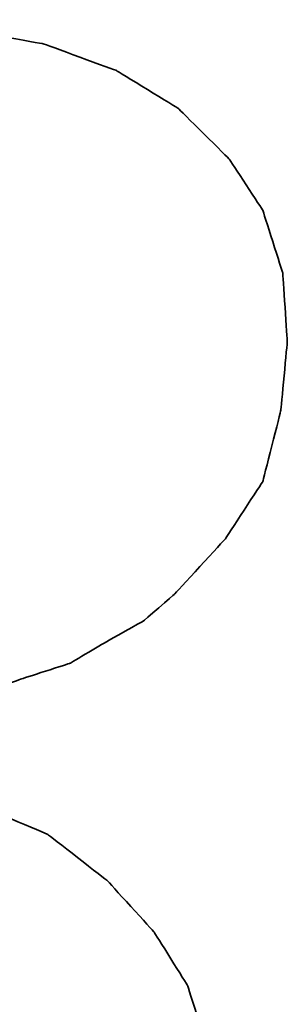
# Model space of a CAD drawing. Header units: millimetres. Extents: x 340 to 654, y 334 to 449.
# Tile 34 of 53: x 562.82 to 563.612, y 370.603 to 373.515. Entities that reach past the tile are written whole.
import ezdxf

# ---------------------------------------------------------------- set-up
doc = ezdxf.new("R2010")
doc.units = ezdxf.units.MM
doc.layers.add('DIM', color=4, linetype='Continuous')
doc.layers.add('layer 1', color=7, linetype='Continuous')

# ---------------------------------------------------------------- blocks, each defined once
blk = doc.blocks.new('TBI MOTION logo(完整正式版)')
at = {"layer": 'layer 1', "color": 22, "lineweight": 35}
blk.add_open_spline([(-64.65375, -6.863749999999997), (-64.65375, -6.863749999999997), (-64.84375, -7.296249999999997), (-64.84375, -7.296249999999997), (-64.84375, -7.296249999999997), (-64.84375, -7.296249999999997), (-64.86875, -7.34375), (-64.86875, -7.34375), (-64.86875, -7.34375), (-64.86875, -7.34375), (-64.86875, -7.36875), (-64.86875, -7.36875), (-64.86875, -7.36875), (-64.86875, -7.36875), (-65.15375, -7.653749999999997), (-65.15375, -7.653749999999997), (-65.15375, -7.653749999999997), (-65.15375, -7.653749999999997), (-65.17875, -7.653749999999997), (-65.17875, -7.653749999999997), (-65.17875, -7.653749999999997), (-65.17875, -7.653749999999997), (-65.20375, -7.678749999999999), (-65.20375, -7.678749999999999), (-65.20375, -7.678749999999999), (-65.20375, -7.678749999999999), (-65.58875, -7.871249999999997), (-65.58875, -7.871249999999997), (-65.58875, -7.871249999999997), (-65.58875, -7.871249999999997), (-65.63375, -7.871249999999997), (-65.63375, -7.871249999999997), (-65.63375, -7.871249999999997), (-65.63375, -7.871249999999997), (-65.65875, -7.893749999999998), (-65.65875, -7.893749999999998), (-65.65875, -7.893749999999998), (-65.65875, -7.893749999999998), (-66.09375, -7.943749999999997), (-66.09375, -7.943749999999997), (-66.09375, -7.943749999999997), (-66.09375, -7.943749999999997), (-66.11375, -7.943749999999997), (-66.11375, -7.943749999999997), (-66.11375, -7.943749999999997), (-66.11375, -7.943749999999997), (-66.16375, -7.943749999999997), (-66.16375, -7.943749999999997), (-66.16375, -7.943749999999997), (-66.16375, -7.943749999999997), (-66.30875, -7.943749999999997), (-66.30875, -7.943749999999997), (-66.30875, -7.943749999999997), (-66.30875, -7.943749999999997), (-66.69375, -7.943749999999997), (-66.69375, -7.943749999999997), (-66.69375, -7.943749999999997), (-66.69375, -7.943749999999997), (-67.07375, -7.943749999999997), (-67.07375, -7.943749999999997), (-67.07375, -7.943749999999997), (-67.07375, -7.943749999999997), (-67.12375, -7.943749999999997), (-67.12375, -7.943749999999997), (-67.12375, -7.943749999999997), (-67.12375, -7.943749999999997), (-67.12375, -7.966249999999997), (-67.12375, -7.966249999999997), (-67.12375, -7.966249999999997), (-67.12375, -7.966249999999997), (-67.14875, -7.991249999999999), (-67.14875, -7.991249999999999), (-67.14875, -7.991249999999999), (-67.14875, -7.991249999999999), (-67.24375, -8.34875), (-67.24375, -8.34875), (-67.24375, -8.34875), (-67.24375, -8.34875), (-67.31374999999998, -8.68625), (-67.31374999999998, -8.68625), (-67.31374999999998, -8.68625), (-67.31374999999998, -8.68625), (-67.26874999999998, -8.68625), (-67.26874999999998, -8.68625), (-67.26874999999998, -8.68625), (-67.26874999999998, -8.68625), (-67.07375, -8.68625), (-67.07375, -8.68625), (-67.07375, -8.68625), (-67.07375, -8.68625), (-66.54875, -8.68625), (-66.54875, -8.68625), (-66.54875, -8.68625), (-66.54875, -8.68625), (-65.82625, -8.68625), (-65.82625, -8.68625), (-65.82625, -8.68625), (-65.82625, -8.68625), (-65.01375, -8.68625), (-65.01375, -8.68625), (-65.01375, -8.68625), (-65.01375, -8.68625), (-64.05375, -8.68625), (-64.05375, -8.68625), (-64.05375, -8.68625), (-64.05375, -8.68625), (-62.08375, -8.68625), (-62.08375, -8.68625), (-62.08375, -8.68625), (-62.08375, -8.68625), (-60.06875, -8.68625), (-60.06875, -8.68625), (-60.06875, -8.68625), (-60.06875, -8.68625), (-59.10875, -8.68625), (-59.10875, -8.68625), (-59.10875, -8.68625), (-59.10875, -8.68625), (-58.29375, -8.68625), (-58.29375, -8.68625), (-58.29375, -8.68625), (-58.29375, -8.68625), (-57.57374999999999, -8.68625), (-57.57374999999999, -8.68625), (-57.57374999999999, -8.68625), (-57.57374999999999, -8.68625), (-57.04875, -8.68625), (-57.04875, -8.68625), (-57.04875, -8.68625), (-57.04875, -8.68625), (-56.85375, -8.68625), (-56.85375, -8.68625), (-56.85375, -8.68625), (-56.85375, -8.68625), (-56.70875, -8.68625), (-56.70875, -8.68625), (-56.70875, -8.68625), (-56.70875, -8.68625), (-56.61375, -8.68625), (-56.61375, -8.68625), (-56.61375, -8.68625), (-56.61375, -8.68625), (-56.56875, -8.68625), (-56.56875, -8.68625), (-56.56875, -8.68625), (-56.56875, -8.68625), (-55.65375, -8.638749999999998), (-55.65375, -8.638749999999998), (-55.65375, -8.638749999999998), (-55.65375, -8.638749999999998), (-54.76874999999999, -8.51875), (-54.76874999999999, -8.51875), (-54.76874999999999, -8.51875), (-54.76874999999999, -8.51875), (-53.90375, -8.30375), (-53.90375, -8.30375), (-53.90375, -8.30375), (-53.90375, -8.30375), (-53.08875, -8.03875), (-53.08875, -8.03875), (-53.08875, -8.03875), (-53.08875, -8.03875), (-52.34375, -7.653749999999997), (-52.34375, -7.653749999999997), (-52.34375, -7.653749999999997), (-52.34375, -7.653749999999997), (-51.69875, -7.296249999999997), (-51.69875, -7.296249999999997), (-51.69875, -7.296249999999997), (-51.69875, -7.296249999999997), (-51.21875, -6.911249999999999), (-51.21875, -6.911249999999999), (-51.21875, -6.911249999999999), (-51.21875, -6.911249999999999), (-50.83375, -6.50375), (-50.83375, -6.50375), (-50.83375, -6.50375), (-50.83375, -6.50375), (-50.44875, -5.94875), (-50.44875, -5.94875), (-50.44875, -5.94875), (-50.44875, -5.94875), (-50.13875, -5.303749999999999), (-50.13875, -5.303749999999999), (-50.13875, -5.303749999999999), (-50.13875, -5.303749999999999), (-49.99375, -4.653749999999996), (-49.99375, -4.653749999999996), (-49.99375, -4.653749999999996), (-49.99375, -4.653749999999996), (-49.92375, -3.98375), (-49.92375, -3.98375), (-49.92375, -3.98375), (-49.92375, -3.98375), (-49.99375, -3.19374), (-49.99375, -3.19374), (-49.99375, -3.19374), (-49.99375, -3.19374), (-50.23374, -2.44874), (-50.23374, -2.44874), (-50.23374, -2.44874), (-50.23374, -2.44874), (-50.59375, -1.87374), (-50.59375, -1.87374), (-50.59375, -1.87374), (-50.59375, -1.87374), (-51.09875, -1.31874), (-51.09875, -1.31874), (-51.09875, -1.31874), (-51.09875, -1.31874), (-51.74375, -0.81875), (-51.74375, -0.81875), (-51.74375, -0.81875), (-51.74375, -0.81875), (-52.53875, -0.48125), (-52.53875, -0.48125), (-52.53875, -0.48125), (-52.53875, -0.48125), (-53.47375, -0.21875), (-53.47375, -0.21875), (-53.47375, -0.21875), (-53.47375, -0.21875), (-54.52875, -0.04874), (-54.52875, -0.04874), (-54.52875, -0.04874), (-54.52875, -0.04874), (-55.65375, 0.12125), (-55.65375, 0.12125), (-55.65375, 0.12125), (-55.65375, 0.12125), (-54.50375, 0.28624), (-54.50375, 0.28624), (-54.50375, 0.28624), (-54.50375, 0.28624), (-53.83375, 0.38124), (-53.83375, 0.38124), (-53.83375, 0.38124), (-53.83375, 0.38124), (-53.18375, 0.50125), (-53.18375, 0.50125), (-53.18375, 0.50125), (-53.18375, 0.50125), (-52.55875, 0.6687400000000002), (-52.55875, 0.6687400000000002), (-52.55875, 0.6687400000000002), (-52.55875, 0.6687400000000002), (-52.03375, 0.86124), (-52.03375, 0.86124), (-52.03375, 0.86124), (-52.03375, 0.86124), (-51.50374, 1.031239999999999), (-51.50374, 1.031239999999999), (-51.50374, 1.031239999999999), (-51.50374, 1.031239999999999), (-51.09875, 1.271249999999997), (-51.09875, 1.271249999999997), (-51.09875, 1.271249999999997), (-51.09875, 1.271249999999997), (-50.71374999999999, 1.48624), (-50.71374999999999, 1.48624), (-50.71374999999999, 1.48624), (-50.71374999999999, 1.48624), (-50.37625, 1.77625), (-50.37625, 1.77625), (-50.37625, 1.77625), (-50.37625, 1.77625), (-49.82375, 2.37625), (-49.82375, 2.37625), (-49.82375, 2.37625), (-49.82375, 2.37625), (-49.41875, 2.996249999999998), (-49.41875, 2.996249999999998), (-49.41875, 2.996249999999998), (-49.41875, 2.996249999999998), (-49.22375, 3.766249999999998), (-49.22375, 3.766249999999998), (-49.22375, 3.766249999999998), (-49.22375, 3.766249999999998), (-49.15375, 4.50874), (-49.15375, 4.50874), (-49.15375, 4.50874), (-49.15375, 4.50874), (-49.20374999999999, 5.251249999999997), (-49.20374999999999, 5.251249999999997), (-49.20374999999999, 5.251249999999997), (-49.20374999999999, 5.251249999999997), (-49.41875, 5.926249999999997), (-49.41875, 5.926249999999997), (-49.41875, 5.926249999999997), (-49.41875, 5.926249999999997), (-49.77875, 6.47625), (-49.77875, 6.47625), (-49.77875, 6.47625), (-49.77875, 6.47625), (-50.33125, 7.026239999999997), (-50.33125, 7.026239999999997), (-50.33125, 7.026239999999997), (-50.33125, 7.026239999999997), (-51.00125, 7.43625), (-51.00125, 7.43625), (-51.00125, 7.43625), (-51.00125, 7.43625), (-51.79375, 7.72625), (-51.79375, 7.72625), (-51.79375, 7.72625), (-51.79375, 7.72625), (-52.72874999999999, 7.891239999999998), (-52.72874999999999, 7.891239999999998), (-52.72874999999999, 7.891239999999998), (-52.72874999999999, 7.891239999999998), (-53.83375, 7.98625), (-53.83375, 7.98625), (-53.83375, 7.98625), (-53.83375, 7.98625), (-53.92875, 7.98625), (-53.92875, 7.98625), (-53.92875, 7.98625), (-53.92875, 7.98625), (-54.26375, 7.98625), (-54.26375, 7.98625), (-54.26375, 7.98625), (-54.26375, 7.98625), (-54.74375, 7.98625), (-54.74375, 7.98625), (-54.74375, 7.98625), (-54.74375, 7.98625), (-55.36875, 7.98625), (-55.36875, 7.98625), (-55.36875, 7.98625), (-55.36875, 7.98625), (-56.13375, 7.98625), (-56.13375, 7.98625), (-56.13375, 7.98625), (-56.13375, 7.98625), (-56.94874999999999, 7.98625), (-56.94874999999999, 7.98625), (-56.94874999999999, 7.98625), (-56.94874999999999, 7.98625), (-58.77625, 7.98625), (-58.77625, 7.98625), (-58.77625, 7.98625), (-58.77625, 7.98625), (-60.59875, 7.98625), (-60.59875, 7.98625), (-60.59875, 7.98625), (-60.59875, 7.98625), (-61.41375, 7.98625), (-61.41375, 7.98625), (-61.41375, 7.98625), (-61.41375, 7.98625), (-62.17875, 7.98625), (-62.17875, 7.98625), (-62.17875, 7.98625), (-62.17875, 7.98625), (-62.80375, 7.98625), (-62.80375, 7.98625), (-62.80375, 7.98625), (-62.80375, 7.98625), (-63.30625, 7.98625), (-63.30625, 7.98625), (-63.30625, 7.98625), (-63.30625, 7.98625), (-63.57375, 7.98625), (-63.57375, 7.98625), (-63.57375, 7.98625), (-63.57375, 7.98625), (-63.57375, 7.96375), (-63.57375, 7.96375), (-63.57375, 7.96375), (-63.57375, 7.96375), (-63.59875, 7.94125), (-63.59875, 7.94125), (-63.59875, 7.94125), (-63.59875, 7.94125), (-63.69375, 7.55625), (-63.69375, 7.55625), (-63.69375, 7.55625), (-63.69375, 7.55625), (-63.76375, 7.246239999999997), (-63.76375, 7.246239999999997), (-63.76375, 7.246239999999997), (-63.76375, 7.246239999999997), (-63.23875000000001, 7.246239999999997), (-63.23875000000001, 7.246239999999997), (-63.23875000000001, 7.246239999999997), (-63.23875000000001, 7.246239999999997), (-62.75875, 7.246239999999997), (-62.75875, 7.246239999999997), (-62.75875, 7.246239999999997), (-62.75875, 7.246239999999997), (-62.61124999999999, 7.246239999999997), (-62.61124999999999, 7.246239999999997), (-62.61124999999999, 7.246239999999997), (-62.61124999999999, 7.246239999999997), (-62.56624999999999, 7.246239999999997), (-62.56624999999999, 7.246239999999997), (-62.56624999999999, 7.246239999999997), (-62.56624999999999, 7.246239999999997), (-62.22875, 7.246239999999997), (-62.22875, 7.246239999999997), (-62.22875, 7.246239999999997), (-62.22875, 7.246239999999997), (-62.20375, 7.246239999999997), (-62.20375, 7.246239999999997), (-62.20375, 7.246239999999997), (-62.20375, 7.246239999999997), (-62.17875, 7.21875), (-62.17875, 7.21875), (-62.17875, 7.21875), (-62.17875, 7.21875), (-61.96374999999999, 7.171249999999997), (-61.96374999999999, 7.171249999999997), (-61.96374999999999, 7.171249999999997), (-61.96374999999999, 7.171249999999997), (-61.72375, 7.126239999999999), (-61.72375, 7.126239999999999), (-61.72375, 7.126239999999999), (-61.72375, 7.126239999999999), (-61.70374999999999, 7.126239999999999), (-61.70374999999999, 7.126239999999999), (-61.70374999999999, 7.126239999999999), (-61.70374999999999, 7.126239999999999), (-61.55875, 7.076239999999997), (-61.55875, 7.076239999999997), (-61.55875, 7.076239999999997), (-61.55875, 7.076239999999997), (-61.50875, 7.076239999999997), (-61.50875, 7.076239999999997), (-61.50875, 7.076239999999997), (-61.50875, 7.076239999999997), (-61.48375, 7.026239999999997), (-61.48375, 7.026239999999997), (-61.48375, 7.026239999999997), (-61.48375, 7.026239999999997), (-61.31875, 6.83375), (-61.31875, 6.83375), (-61.31875, 6.83375), (-61.31875, 6.83375), (-61.29375, 6.81125), (-61.29375, 6.81125), (-61.29375, 6.81125), (-61.29375, 6.81125), (-61.29375, 6.786249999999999), (-61.29375, 6.786249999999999), (-61.29375, 6.786249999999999), (-61.29375, 6.786249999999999), (-61.19875, 6.50124), (-61.19875, 6.50124), (-61.19875, 6.50124), (-61.19875, 6.50124), (-61.17375, 6.45124), (-61.17375, 6.45124), (-61.17375, 6.45124), (-61.17375, 6.45124), (-61.19875, 6.40625), (-61.19875, 6.40625), (-61.19875, 6.40625), (-61.19875, 6.40625), (-61.26875, 5.99624), (-61.26875, 5.99624), (-61.26875, 5.99624), (-61.26875, 5.99624), (-61.26875, 5.85125), (-61.26875, 5.85125), (-61.26875, 5.85125), (-61.26875, 5.85125), (-61.26875, 5.826249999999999), (-61.26875, 5.826249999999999), (-61.26875, 5.826249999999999), (-61.26875, 5.826249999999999), (-61.29375, 5.80625), (-61.29375, 5.80625), (-61.29375, 5.80625), (-61.29375, 5.80625), (-61.34125, 5.661249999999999), (-61.34125, 5.661249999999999), (-61.34125, 5.661249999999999), (-61.34125, 5.661249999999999), (-61.41375, 5.44625), (-61.41375, 5.44625), (-61.41375, 5.44625), (-61.41375, 5.44625), (-61.48375, 5.15625), (-61.48375, 5.15625), (-61.48375, 5.15625), (-61.48375, 5.15625), (-61.58375, 4.82124), (-61.58375, 4.82124), (-61.58375, 4.82124), (-61.58375, 4.82124), (-61.79875, 4.00375), (-61.79875, 4.00375), (-61.79875, 4.00375), (-61.79875, 4.00375), (-62.05875, 2.996249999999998), (-62.05875, 2.996249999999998), (-62.05875, 2.996249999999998), (-62.05875, 2.996249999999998), (-62.34875, 1.916249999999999), (-62.34875, 1.916249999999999), (-62.34875, 1.916249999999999), (-62.34875, 1.916249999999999), (-62.97375, -0.41124), (-62.97375, -0.41124), (-62.97375, -0.41124), (-62.97375, -0.41124), (-63.59875, -2.75875), (-63.59875, -2.75875), (-63.59875, -2.75875), (-63.59875, -2.75875), (-63.88374999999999, -3.863739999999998), (-63.88374999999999, -3.863739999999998), (-63.88374999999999, -3.863739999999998), (-63.88374999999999, -3.863739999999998), (-64.14875, -4.823739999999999), (-64.14875, -4.823739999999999), (-64.14875, -4.823739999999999), (-64.14875, -4.823739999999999), (-64.36375, -5.64125), (-64.36375, -5.64125), (-64.36375, -5.64125), (-64.36375, -5.64125), (-64.43625, -5.97625), (-64.43625, -5.97625), (-64.43625, -5.97625), (-64.43625, -5.97625), (-64.50875, -6.286249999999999), (-64.50875, -6.286249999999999), (-64.50875, -6.286249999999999), (-64.50875, -6.286249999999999), (-64.50875, -6.308749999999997), (-64.50875, -6.308749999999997), (-64.50875, -6.308749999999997), (-64.50875, -6.308749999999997), (-64.57875, -6.50375), (-64.57875, -6.50375), (-64.57875, -6.50375), (-64.57875, -6.50375), (-64.62875, -6.69625), (-64.62875, -6.69625), (-64.62875, -6.69625), (-64.62875, -6.69625), (-64.62875, -6.768749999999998), (-64.62875, -6.768749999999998), (-64.62875, -6.768749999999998), (-64.62875, -6.768749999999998), (-64.62875, -6.813749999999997), (-64.62875, -6.813749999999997), (-64.62875, -6.813749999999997), (-64.62875, -6.813749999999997), (-64.62875, -6.83875), (-64.62875, -6.83875), (-64.62875, -6.83875), (-64.62875, -6.83875), (-64.65375, -6.863749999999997), (-64.65375, -6.863749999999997)], degree=3, knots=[0, 0, 0, 0, 0.0071942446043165, 0.0071942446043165, 0.0071942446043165, 0.0071942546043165, 0.0143884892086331, 0.0143884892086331, 0.0143884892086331, 0.0143884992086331, 0.0215827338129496, 0.0215827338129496, 0.0215827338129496, 0.0215827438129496, 0.0287769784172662, 0.0287769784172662, 0.0287769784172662, 0.0287769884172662, 0.0359712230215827, 0.0359712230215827, 0.0359712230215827, 0.0359712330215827, 0.0431654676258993, 0.0431654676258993, 0.0431654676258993, 0.0431654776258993, 0.0503597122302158, 0.0503597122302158, 0.0503597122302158, 0.0503597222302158, 0.0575539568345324, 0.0575539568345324, 0.0575539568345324, 0.0575539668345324, 0.0647482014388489, 0.0647482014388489, 0.0647482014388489, 0.0647482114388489, 0.0719424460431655, 0.0719424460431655, 0.0719424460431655, 0.0719424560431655, 0.079136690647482, 0.079136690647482, 0.079136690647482, 0.079136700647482, 0.0863309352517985, 0.0863309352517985, 0.0863309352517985, 0.0863309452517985, 0.0935251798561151, 0.0935251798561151, 0.0935251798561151, 0.0935251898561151, 0.1007194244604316, 0.1007194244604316, 0.1007194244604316, 0.1007194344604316, 0.1079136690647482, 0.1079136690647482, 0.1079136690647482, 0.1079136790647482, 0.1151079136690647, 0.1151079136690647, 0.1151079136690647, 0.1151079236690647, 0.1223021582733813, 0.1223021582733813, 0.1223021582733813, 0.1223021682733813, 0.1294964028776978, 0.1294964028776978, 0.1294964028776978, 0.1294964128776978, 0.1366906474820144, 0.1366906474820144, 0.1366906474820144, 0.1366906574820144, 0.1438848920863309, 0.1438848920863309, 0.1438848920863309, 0.1438849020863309, 0.1510791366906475, 0.1510791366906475, 0.1510791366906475, 0.1510791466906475, 0.158273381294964, 0.158273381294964, 0.158273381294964, 0.158273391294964, 0.1654676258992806, 0.1654676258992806, 0.1654676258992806, 0.1654676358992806, 0.1726618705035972, 0.1726618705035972, 0.1726618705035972, 0.1726618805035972, 0.1798561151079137, 0.1798561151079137, 0.1798561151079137, 0.1798561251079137, 0.1870503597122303, 0.1870503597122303, 0.1870503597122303, 0.1870503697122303, 0.1942446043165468, 0.1942446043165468, 0.1942446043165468, 0.1942446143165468, 0.2014388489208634, 0.2014388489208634, 0.2014388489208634, 0.2014388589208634, 0.2086330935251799, 0.2086330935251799, 0.2086330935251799, 0.2086331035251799, 0.2158273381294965, 0.2158273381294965, 0.2158273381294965, 0.2158273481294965, 0.2230215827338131, 0.2230215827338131, 0.2230215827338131, 0.2230215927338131, 0.2302158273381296, 0.2302158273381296, 0.2302158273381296, 0.2302158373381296, 0.2374100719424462, 0.2374100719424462, 0.2374100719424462, 0.2374100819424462, 0.2446043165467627, 0.2446043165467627, 0.2446043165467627, 0.2446043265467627, 0.2517985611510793, 0.2517985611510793, 0.2517985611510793, 0.2517985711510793, 0.2589928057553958, 0.2589928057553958, 0.2589928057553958, 0.2589928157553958, 0.2661870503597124, 0.2661870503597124, 0.2661870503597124, 0.2661870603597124, 0.273381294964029, 0.273381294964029, 0.273381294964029, 0.273381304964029, 0.2805755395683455, 0.2805755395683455, 0.2805755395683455, 0.2805755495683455, 0.2877697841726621, 0.2877697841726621, 0.2877697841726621, 0.2877697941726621, 0.2949640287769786, 0.2949640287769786, 0.2949640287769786, 0.2949640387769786, 0.3021582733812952, 0.3021582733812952, 0.3021582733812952, 0.3021582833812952, 0.3093525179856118, 0.3093525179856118, 0.3093525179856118, 0.3093525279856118, 0.3165467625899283, 0.3165467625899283, 0.3165467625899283, 0.3165467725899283, 0.3237410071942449, 0.3237410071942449, 0.3237410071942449, 0.3237410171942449, 0.3309352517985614, 0.3309352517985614, 0.3309352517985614, 0.3309352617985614, 0.338129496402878, 0.338129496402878, 0.338129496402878, 0.338129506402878, 0.3453237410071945, 0.3453237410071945, 0.3453237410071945, 0.3453237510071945, 0.3525179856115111, 0.3525179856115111, 0.3525179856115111, 0.3525179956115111, 0.3597122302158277, 0.3597122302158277, 0.3597122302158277, 0.3597122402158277, 0.3669064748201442, 0.3669064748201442, 0.3669064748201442, 0.3669064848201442, 0.3741007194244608, 0.3741007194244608, 0.3741007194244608, 0.3741007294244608, 0.3812949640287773, 0.3812949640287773, 0.3812949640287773, 0.3812949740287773, 0.3884892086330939, 0.3884892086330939, 0.3884892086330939, 0.3884892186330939, 0.3956834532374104, 0.3956834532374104, 0.3956834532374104, 0.3956834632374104, 0.4028776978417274, 0.4028776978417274, 0.4028776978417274, 0.4028777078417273, 0.4100719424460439, 0.4100719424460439, 0.4100719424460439, 0.4100719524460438, 0.4172661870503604, 0.4172661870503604, 0.4172661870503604, 0.4172661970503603, 0.4244604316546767, 0.4244604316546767, 0.4244604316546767, 0.4244604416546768, 0.4316546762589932, 0.4316546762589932, 0.4316546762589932, 0.4316546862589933, 0.4388489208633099, 0.4388489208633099, 0.4388489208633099, 0.4388489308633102, 0.4460431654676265, 0.4460431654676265, 0.4460431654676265, 0.4460431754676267, 0.453237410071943, 0.453237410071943, 0.453237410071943, 0.4532374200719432, 0.4604316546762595, 0.4604316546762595, 0.4604316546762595, 0.4604316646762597, 0.467625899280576, 0.467625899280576, 0.467625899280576, 0.467625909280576, 0.4748201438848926, 0.4748201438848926, 0.4748201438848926, 0.4748201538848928, 0.4820143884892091, 0.4820143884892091, 0.4820143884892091, 0.4820143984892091, 0.4892086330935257, 0.4892086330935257, 0.4892086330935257, 0.4892086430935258, 0.4964028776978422, 0.4964028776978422, 0.4964028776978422, 0.4964028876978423, 0.5035971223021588, 0.5035971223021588, 0.5035971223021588, 0.5035971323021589, 0.5107913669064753, 0.5107913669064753, 0.5107913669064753, 0.5107913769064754, 0.5179856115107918, 0.5179856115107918, 0.5179856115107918, 0.5179856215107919, 0.5251798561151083, 0.5251798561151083, 0.5251798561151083, 0.5251798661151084, 0.5323741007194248, 0.5323741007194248, 0.5323741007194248, 0.5323741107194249, 0.5395683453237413, 0.5395683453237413, 0.5395683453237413, 0.5395683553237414, 0.5467625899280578, 0.5467625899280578, 0.5467625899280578, 0.5467625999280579, 0.5539568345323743, 0.5539568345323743, 0.5539568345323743, 0.5539568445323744, 0.5611510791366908, 0.5611510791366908, 0.5611510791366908, 0.5611510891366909, 0.5683453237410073, 0.5683453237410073, 0.5683453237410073, 0.5683453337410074, 0.5755395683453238, 0.5755395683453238, 0.5755395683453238, 0.5755395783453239, 0.5827338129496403, 0.5827338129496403, 0.5827338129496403, 0.5827338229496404, 0.5899280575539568, 0.5899280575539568, 0.5899280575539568, 0.5899280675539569, 0.5971223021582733, 0.5971223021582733, 0.5971223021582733, 0.5971223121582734, 0.60431654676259, 0.60431654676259, 0.60431654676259, 0.6043165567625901, 0.6115107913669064, 0.6115107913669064, 0.6115107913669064, 0.6115108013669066, 0.618705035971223, 0.618705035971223, 0.618705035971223, 0.6187050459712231, 0.6258992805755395, 0.6258992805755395, 0.6258992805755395, 0.6258992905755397, 0.633093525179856, 0.633093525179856, 0.633093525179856, 0.6330935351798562, 0.6402877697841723, 0.6402877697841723, 0.6402877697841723, 0.6402877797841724, 0.6474820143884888, 0.6474820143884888, 0.6474820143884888, 0.6474820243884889, 0.6546762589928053, 0.6546762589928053, 0.6546762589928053, 0.6546762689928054, 0.6618705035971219, 0.6618705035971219, 0.6618705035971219, 0.6618705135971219, 0.6690647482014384, 0.6690647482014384, 0.6690647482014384, 0.6690647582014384, 0.6762589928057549, 0.6762589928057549, 0.6762589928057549, 0.6762590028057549, 0.6834532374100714, 0.6834532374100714, 0.6834532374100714, 0.6834532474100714, 0.6906474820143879, 0.6906474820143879, 0.6906474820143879, 0.6906474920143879, 0.6978417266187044, 0.6978417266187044, 0.6978417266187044, 0.6978417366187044, 0.7050359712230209, 0.7050359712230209, 0.7050359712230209, 0.7050359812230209, 0.7122302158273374, 0.7122302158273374, 0.7122302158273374, 0.7122302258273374, 0.7194244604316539, 0.7194244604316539, 0.7194244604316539, 0.7194244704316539, 0.7266187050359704, 0.7266187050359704, 0.7266187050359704, 0.7266187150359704, 0.7338129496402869, 0.7338129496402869, 0.7338129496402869, 0.7338129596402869, 0.7410071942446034, 0.7410071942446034, 0.7410071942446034, 0.7410072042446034, 0.7482014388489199, 0.7482014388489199, 0.7482014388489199, 0.7482014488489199, 0.7553956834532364, 0.7553956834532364, 0.7553956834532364, 0.7553956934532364, 0.7625899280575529, 0.7625899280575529, 0.7625899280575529, 0.7625899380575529, 0.7697841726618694, 0.7697841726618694, 0.7697841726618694, 0.7697841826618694, 0.7769784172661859, 0.7769784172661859, 0.7769784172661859, 0.7769784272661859, 0.7841726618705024, 0.7841726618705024, 0.7841726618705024, 0.7841726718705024, 0.7913669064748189, 0.7913669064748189, 0.7913669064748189, 0.7913669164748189, 0.7985611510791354, 0.7985611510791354, 0.7985611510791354, 0.7985611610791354, 0.8057553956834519, 0.8057553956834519, 0.8057553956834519, 0.8057554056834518, 0.8129496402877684, 0.8129496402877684, 0.8129496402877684, 0.8129496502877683, 0.8201438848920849, 0.8201438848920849, 0.8201438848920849, 0.820143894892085, 0.8273381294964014, 0.8273381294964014, 0.8273381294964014, 0.8273381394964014, 0.8345323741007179, 0.8345323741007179, 0.8345323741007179, 0.834532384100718, 0.8417266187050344, 0.8417266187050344, 0.8417266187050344, 0.8417266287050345, 0.8489208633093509, 0.8489208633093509, 0.8489208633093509, 0.848920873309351, 0.8561151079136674, 0.8561151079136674, 0.8561151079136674, 0.8561151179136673, 0.8633093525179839, 0.8633093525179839, 0.8633093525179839, 0.8633093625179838, 0.8705035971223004, 0.8705035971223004, 0.8705035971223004, 0.8705036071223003, 0.8776978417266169, 0.8776978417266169, 0.8776978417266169, 0.8776978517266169, 0.8848920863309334, 0.8848920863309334, 0.8848920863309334, 0.8848920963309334, 0.8920863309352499, 0.8920863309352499, 0.8920863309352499, 0.8920863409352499, 0.8992805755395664, 0.8992805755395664, 0.8992805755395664, 0.8992805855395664, 0.9064748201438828, 0.9064748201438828, 0.9064748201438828, 0.9064748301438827, 0.9136690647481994, 0.9136690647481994, 0.9136690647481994, 0.9136690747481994, 0.9208633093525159, 0.9208633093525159, 0.9208633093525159, 0.9208633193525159, 0.9280575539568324, 0.9280575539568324, 0.9280575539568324, 0.9280575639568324, 0.9352517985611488, 0.9352517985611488, 0.9352517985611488, 0.9352518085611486, 0.9424460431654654, 0.9424460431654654, 0.9424460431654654, 0.9424460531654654, 0.9496402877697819, 0.9496402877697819, 0.9496402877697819, 0.9496402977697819, 0.9568345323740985, 0.9568345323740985, 0.9568345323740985, 0.9568345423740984, 0.9640287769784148, 0.9640287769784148, 0.9640287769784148, 0.9640287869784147, 0.9712230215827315, 0.9712230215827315, 0.9712230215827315, 0.9712230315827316, 0.978417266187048, 0.978417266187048, 0.978417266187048, 0.9784172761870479, 0.9856115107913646, 0.9856115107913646, 0.9856115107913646, 0.9856115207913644, 0.9928057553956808, 0.9928057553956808, 0.9928057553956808, 0.9928057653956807, 1, 1, 1, 1], dxfattribs=at)

msp = doc.modelspace()

# ---------------------------------------------------------------- block references
at = {"layer": 'DIM', "color": 7, "xscale": 0.2736514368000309, "yscale": 0.2736514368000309, "zscale": 0.2736514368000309}
msp.add_blockref('TBI MOTION logo(完整正式版)', (577.0629467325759, 371.3291704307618), dxfattribs=at)

doc.saveas('drawing.dxf')
